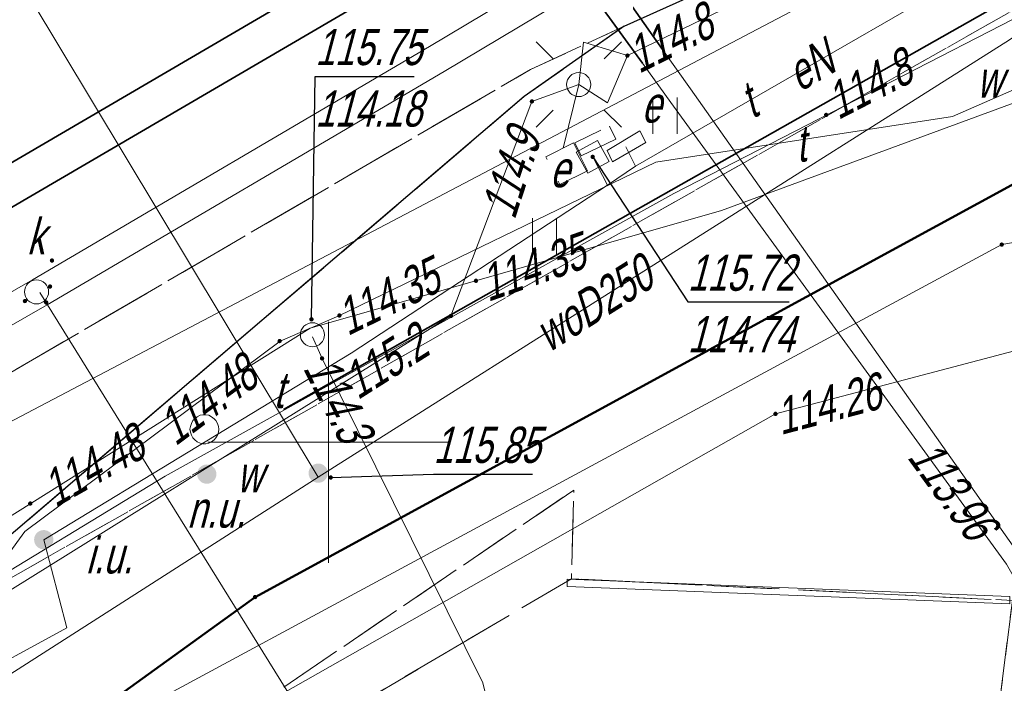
# Model space of a CAD drawing. Extents: x 7463256 to 7464485, y 5957341 to 5958260.
# Tile 240 of 256: x 7464244 to 7464264, y 5957945 to 5957959. Entities that reach past the tile are written whole.
import ezdxf
from ezdxf.enums import TextEntityAlignment as Align

# ---------------------------------------------------------------- set-up
doc = ezdxf.new("R2010")
doc.units = 0
doc.header["$MEASUREMENT"] = 0
for name, pattern in [('1.5_0.5', [2, 1.5, -0.5]), ('218-500', [1, 0.5, -0.5]), ('l219_500', [0]), ('mz1.0_0.5', [1.5, 1, -0.5]), ('mz2.0_0.5', [2.5, 2, -0.5])]:
    doc.linetypes.add(name, pattern=pattern)
doc.layers.get('0').update_dxf_attribs({"color": 2, "linetype": 'CONTINUOUS', "lineweight": 5})
for name, color, linetype in [('203-Punkt załamania granicy działki nie stabilizowany', 7, 'CONTINUOUS'), ('218-Granica użytku', 7, 'CONTINUOUS'), ('219-Linia granicy', 7, 'CONTINUOUS'), ('chodnik (powierzchnia)', 7, 'CONTINUOUS'), ('inne urządzenie techniczne - siec inna (punkt)', 7, 'CONTINUOUS'), ('inne urządzenie techniczne - siec inna (punkt)-Atr17', 7, 'CONTINUOUS'), ('jezdnia (powierzchnia)', 7, 'CONTINUOUS'), ('krawężnik (linia)', 7, 'CONTINUOUS'), ('latarnia na słupie lub maszcie (punkt)', 7, 'CONTINUOUS'), ('niezidentyfikowane urządzenie techniczne - siec wodociągowa (punkt)', 7, 'CONTINUOUS'), ('niezidentyfikowane urządzenie techniczne - siec wodociągowa (punkt)-Atr17', 7, 'CONTINUOUS'), ('ogrodzenie trwałe (linia)', 7, 'CONTINUOUS'), ('plac (powierzchnia)', 7, 'CONTINUOUS'), ('przewód ciepłowniczy (linia)', 7, 'CONTINUOUS'), ('przewód elektroenergetyczny (linia)', 7, 'CONTINUOUS'), ('przewód elektroenergetyczny (linia)-Atr1', 7, 'CONTINUOUS'), ('przewód gazowy (linia)', 7, 'CONTINUOUS'), ('przewód kanalizacyjny (linia)', 7, 'CONTINUOUS'), ('przewód telekomunikacyjny (linia)', 7, 'CONTINUOUS'), ('przewód telekomunikacyjny (linia)-Atr1', 7, 'CONTINUOUS'), ('przewód telekomunikacyjny - projektowany lub w budowie (linia) - ob. projektowany', 7, 'CONTINUOUS'), ('przewód wodociągowy (linia)', 7, 'CONTINUOUS'), ('przewód wodociągowy (linia)-Atr1', 7, 'CONTINUOUS'), ('punkt o określonej wysokości (sieć ciepłownicza)-Atr2', 7, 'CONTINUOUS'), ('punkt o określonej wysokości (sieć elektroenergetyczna)', 7, 'CONTINUOUS'), ('punkt o określonej wysokości (sieć elektroenergetyczna)-Atr2', 7, 'CONTINUOUS'), ('punkt o określonej wysokości (sieć elektroenergetyczna)-Atr3', 7, 'CONTINUOUS'), ('punkt o określonej wysokości (sieć gazowa)', 7, 'CONTINUOUS'), ('punkt o określonej wysokości (sieć gazowa)-Atr2', 7, 'CONTINUOUS'), ('punkt o określonej wysokości (sieć kanalizacyjna)', 7, 'CONTINUOUS'), ('punkt o określonej wysokości (sieć telekomunikacyjna)', 7, 'CONTINUOUS'), ('punkt o określonej wysokości (sieć telekomunikacyjna)-Atr2', 7, 'CONTINUOUS'), ('punkt o określonej wysokości (sieć telekomunikacyjna)-Atr3', 7, 'CONTINUOUS'), ('punkt o określonej wysokości (sieć wodociągowa)', 7, 'CONTINUOUS'), ('punkt o określonej wysokości (sieć wodociągowa)-Atr2', 7, 'CONTINUOUS'), ('rura ochronna - przewód ciepłowniczy (linia)', 7, 'CONTINUOUS'), ('rura ochronna - przewód kanalizacyjny (linia)', 7, 'CONTINUOUS'), ('studzienka - przewód kanalizacyjny (powierzchnia)', 7, 'CONTINUOUS'), ('studzienka kwadratowa - przewód elektroenergetyczny (punkt)', 7, 'CONTINUOUS'), ('studzienka kwadratowa - przewód elektroenergetyczny (punkt)-Atr17', 7, 'CONTINUOUS'), ('studzienka okrągła - przewód kanalizacyjny (punkt)', 7, 'CONTINUOUS'), ('studzienka okrągła - przewód kanalizacyjny (punkt)-Atr17', 7, 'CONTINUOUS'), ('szafa elektroenergetyczna (powierzchnia)', 7, 'CONTINUOUS'), ('szafa elektroenergetyczna (powierzchnia)-Atr17', 7, 'CONTINUOUS'), ('słup (punkt)', 7, 'CONTINUOUS'), ('trawnik (powierzchnia)', 7, 'CONTINUOUS'), ('trawnik (powierzchnia) - symbol', 7, 'CONTINUOUS'), ('urządzenie techniczne projektowane lub w budowie (sieć inna) - powierzchnia - ob. projektowany', 7, 'CONTINUOUS'), ('Wstawianie ramki sekcyjnej z opisem', 7, 'CONTINUOUS'), ('właz okrągły - siec telekomunikacyjna (punkt)', 7, 'CONTINUOUS'), ('właz okrągły - siec telekomunikacyjna (punkt)-Atr17', 7, 'CONTINUOUS'), ('zasuwa - siec wodociągowa (punkt)', 7, 'CONTINUOUS'), ('zasuwa - siec wodociągowa (punkt)-Atr17', 7, 'CONTINUOUS')]:
    doc.layers.add(name, color=color, linetype=linetype)
doc.styles.get("Standard").update_dxf_attribs({"font": 'txt', "width": 0.75})
doc.linetypes.add('902-500', pattern='A,3.75,0,[1,ksztalty.shx,S=0.5,R=0,X=0,Y=0],3.75', length=7.5)

# ---------------------------------------------------------------- blocks, each defined once
blk = doc.blocks.new('PW01')
at = {"linetype": 'Continuous', "lineweight": 13}
h = blk.add_hatch(color=0, dxfattribs=at)
edge = h.paths.add_edge_path()
edge.add_arc((0, 0), 0.045, 0, 360)
blk = doc.blocks.new('US15')
at = {"color": 0, "linetype": 'Continuous', "lineweight": 13}
blk.add_circle((0, 0), 0.25, dxfattribs=at)
blk = doc.blocks.new('US31')
at = {"linetype": 'Continuous', "lineweight": 0}
h = blk.add_hatch(color=0, dxfattribs=at)
edge = h.paths.add_edge_path()
edge.add_arc((0, 0), 0.2, 0, 360)
blk = doc.blocks.new('US30')
at = {"linetype": 'Continuous', "lineweight": 0}
h = blk.add_hatch(color=0, dxfattribs=at)
edge = h.paths.add_edge_path()
edge.add_arc((0, 0), 0.2, 0, 360)
blk = doc.blocks.new('US22')
at = {"color": 0, "linetype": 'Continuous', "lineweight": 13}
blk.add_circle((0, 0), 0.25, dxfattribs=at)
blk = doc.blocks.new('US25')
at = {"linetype": 'Continuous', "lineweight": 0}
h = blk.add_hatch(color=0, dxfattribs=at)
edge = h.paths.add_edge_path()
edge.add_arc((0, 0), 0.2, 0, 360)
blk = doc.blocks.new('SM04')
at = {"color": 0, "linetype": 'Continuous', "lineweight": 13}
blk.add_circle((0, 0), 0.25, dxfattribs=at)
blk = doc.blocks.new('SM011')
at = {"color": 0, "linetype": 'Continuous', "lineweight": 13}
for p, q in [((-0.53, 0.531), (-0.883, 0.884)), ((0.531, 0.531), (0.884, 0.884)), ((-0.53, -0.53), (-0.883, -0.883)), ((0.531, -0.53), (0.884, -0.883))]:
    blk.add_line(p, q, dxfattribs=at)
blk = doc.blocks.new('US15A')
at = {"color": 0, "linetype": 'Continuous', "lineweight": 0}
blk.add_lwpolyline([(-0.25, -0.25), (0.25, -0.25), (0.25, 0.25), (-0.25, 0.25)], close=True, dxfattribs=at)
blk = doc.blocks.new('TU04')
at = {"color": 0, "linetype": 'Continuous', "lineweight": 13}
for p, q in [((0, 0), (0, 0.75)), ((0.5, 0), (0.5, 0.75))]:
    blk.add_line(p, q, dxfattribs=at)
blk = doc.blocks.new('203')
at = {"linetype": 'Continuous', "lineweight": 0}
h = blk.add_hatch(color=0, dxfattribs=at)
edge = h.paths.add_edge_path()
edge.add_arc((0, 0), 0.045, 0, 360)

msp = doc.modelspace()

# ---------------------------------------------------------------- linework, layer by layer
at = {"layer": '218-Granica użytku', "color": 3, "linetype": '218-500', "lineweight": 18, "flags": 128}
for points in [[(7464248.48, 5957946.79), (7464265.24, 5957955.92)], [(7464215.33, 5957922.85), (7464248.48, 5957946.79)]]:
    msp.add_lwpolyline(points, dxfattribs=at)
at = {"layer": '219-Linia granicy', "color": 3, "linetype": 'l219_500', "lineweight": 50, "flags": 128}
for points in [[(7464265.24, 5957955.92), (7464248.48, 5957946.79)], [(7464248.48, 5957946.79), (7464215.33, 5957922.85)]]:
    msp.add_lwpolyline(points, dxfattribs=at)
at = {"layer": 'chodnik (powierzchnia)', "color": 7, "linetype": 'mz1.0_0.5', "lineweight": 18, "flags": 128}
for points in [[(7464294.106, 5957928.378), (7464293.31, 5957932.18), (7464291.64, 5957942.35), (7464290.62, 5957949.86), (7464290.26, 5957952.77), (7464289.76, 5957954.42), (7464288.79, 5957956.15), (7464286.64, 5957958.86), (7464285.42, 5957960.15), (7464284.08, 5957960.82), (7464282.44, 5957961.24), (7464281.14, 5957961.2), (7464280.15, 5957961.2), (7464279.07, 5957961.11), (7464277.63, 5957960.7), (7464264.52, 5957954.61), (7464264.18, 5957946.72), (7464255.04, 5957947.17), (7464255.09, 5957949.01), (7464247.41, 5957943.79), (7464214.75, 5957924.65), (7464208.21, 5957920.72), (7464179.52, 5957903.95), (7464178.3, 5957906.23), (7464177.92, 5957907.77), (7464183.95, 5957911.31), (7464186.42, 5957913.9), (7464226.37, 5957937.55), (7464226.22, 5957937.81), (7464241.73, 5957946.9), (7464242.03, 5957946.4), (7464275.86, 5957965.57), (7464275.55, 5957966.1), (7464279.68, 5957966.6), (7464282.67, 5957966.24), (7464286.48, 5957964.87), (7464288.7, 5957963.43), (7464291.04, 5957961.16), (7464292.71, 5957958.8), (7464293.61, 5957956.95), (7464294.07, 5957955.56), (7464295.17, 5957946.64), (7464295.41, 5957944.67), (7464296.35, 5957938.67), (7464297.39, 5957932.65), (7464297.119, 5957930.05)], [(7464259.482, 5957909.158), (7464264.18, 5957946.72), (7464268.26, 5957939.96)]]:
    msp.add_lwpolyline(points, dxfattribs=at)
at = {"layer": 'jezdnia (powierzchnia)', "color": 7, "linetype": '1.5_0.5', "lineweight": 18, "flags": 128}
for points in [[(7464435.78, 5957969.39), (7464432.43, 5957972.86), (7464429.42, 5957974.41), (7464426.04, 5957975.11), (7464423.57, 5957975.29), (7464415.47, 5957975.65), (7464371.24, 5957977.61), (7464365.3, 5957977.72), (7464358.84, 5957977.54), (7464346.65, 5957976.28), (7464334.12, 5957974.86), (7464314.08, 5957972.37), (7464311.27, 5957971.79), (7464308.65, 5957970.79), (7464306.54, 5957969.49), (7464304.63, 5957967.74), (7464302.38, 5957964.84), (7464301.74, 5957963.57), (7464301.19, 5957962.16), (7464300.69, 5957960.13), (7464300.42, 5957957.35), (7464300.44, 5957956.63), (7464301.34, 5957947.07), (7464297.39, 5957932.65), (7464296.35, 5957938.67), (7464295.41, 5957944.67), (7464295.17, 5957946.64), (7464294.07, 5957955.56), (7464293.61, 5957956.95), (7464292.71, 5957958.8), (7464291.04, 5957961.16), (7464288.7, 5957963.43), (7464286.48, 5957964.87), (7464282.67, 5957966.24), (7464279.68, 5957966.6), (7464275.55, 5957966.1), (7464272.53, 5957965.24), (7464268.15, 5957963.7), (7464261.6, 5957961.09), (7464256.13, 5957958.63), (7464254.19, 5957957.73), (7464203.13, 5957927.95), (7464201.44, 5957926.95), (7464180.61, 5957914.62), (7464165.37, 5957905.54), (7464161.93, 5957903.53), (7464100.25, 5957867.28), (7464064.71, 5957846.22), (7464055.2, 5957840.55), (7464053.84, 5957839.49), (7464052.69, 5957837.84), (7464051.91, 5957836.3), (7464051.31, 5957834.34), (7464051.05, 5957832.31), (7464051.31, 5957830.32), (7464051.63, 5957829.49), (7464053.32, 5957826.48), (7464047.06, 5957824.65), (7464046.37, 5957825.86), (7464044.81, 5957827.52), (7464043.6, 5957828.27), (7464042.09, 5957829.03), (7464040.11, 5957829.49), (7464038.12, 5957829.49), (7464036.05, 5957829.05), (7464034.47, 5957828.33), (7463990.77, 5957802.57), (7463984.67, 5957799.1), (7463963.97, 5957788.11), (7463953.9, 5957782.45), (7463916.77, 5957760.61), (7463915.43, 5957759.41), (7463915.19, 5957759.06), (7463914.98, 5957758.7), (7463914.81, 5957758.32), (7463914.66, 5957757.92), (7463914.55, 5957757.51), (7463914.48, 5957757.1), (7463914.44, 5957756.68), (7463914.43, 5957756.26), (7463914.83, 5957754.63), (7463915.69, 5957753.07), (7463915.97, 5957752.41), (7463916.13, 5957752.13), (7463917.59, 5957749.55), (7463915.13, 5957748.12), (7463913.12, 5957750.74), (7463911.87, 5957752.81), (7463910.63, 5957754.01), (7463910.25, 5957754.23), (7463909.85, 5957754.42), (7463909.44, 5957754.57), (7463909.02, 5957754.68), (7463908.58, 5957754.76), (7463908.15, 5957754.79), (7463907.71, 5957754.78), (7463907.27, 5957754.73), (7463905.57, 5957754.08), (7463866.26, 5957731.41), (7463858.61, 5957727.02), (7463857.72, 5957725.98), (7463855.16, 5957717.14), (7463854.76, 5957719.2), (7463853.89, 5957720.78), (7463852.79, 5957721.69), (7463851.14, 5957722.42), (7463850.42, 5957722.32), (7463846.1, 5957719.79), (7463840.56, 5957716.65), (7463836.11, 5957713.89), (7463831.61, 5957710.47), (7463828.31, 5957707.66), (7463822.22, 5957701.89), (7463817.3, 5957696.82), (7463812.7, 5957691.61), (7463812.45, 5957691.34), (7463806.98, 5957684.37), (7463803.64, 5957679.75), (7463801.45, 5957676.28), (7463793.55, 5957663.48), (7463792.86, 5957661.7), (7463792.97, 5957659.75), (7463793.77, 5957657.97), (7463795.13, 5957656.54), (7463794.29, 5957652.43), (7463792.69, 5957652.63), (7463790.95, 5957652.54), (7463789.5, 5957652.32), (7463787.98, 5957651.93), (7463786.22, 5957650.98), (7463785.18, 5957649.81), (7463783.63, 5957647.28), (7463741.4, 5957578.12), (7463740.09, 5957575.93), (7463739.68, 5957574.67), (7463739.8, 5957572.76), (7463740.25, 5957571.39), (7463740.85, 5957570.49), (7463741.87, 5957569.43), (7463743.26, 5957568.37), (7463741.42, 5957565.08), (7463740.12, 5957565.67), (7463738.77, 5957566.02), (7463737.29, 5957566.06), (7463735.98, 5957565.85), (7463734.34, 5957565.14), (7463733.02, 5957564.22), (7463732.29, 5957563.18), (7463701.08, 5957512.16), (7463700.31, 5957510.77), (7463700.32, 5957510.77), (7463696.94, 5957505.36), (7463687.39, 5957489.52), (7463687.14, 5957489.11), (7463686.89, 5957488.7), (7463686.65, 5957488.29), (7463686.42, 5957487.87), (7463686.19, 5957487.45), (7463685.97, 5957487.02), (7463685.76, 5957486.59), (7463685.55, 5957486.16), (7463685.35, 5957485.73), (7463685.15, 5957485.29), (7463684.96, 5957484.85), (7463684.77, 5957484.4), (7463684.58, 5957483.96), (7463684.39, 5957483.51), (7463684.21, 5957483.06), (7463684.03, 5957482.61), (7463683.85, 5957482.17), (7463683.67, 5957481.72), (7463683.5, 5957481.27), (7463683.32, 5957480.81), (7463683.15, 5957480.36), (7463682.98, 5957479.91), (7463682.81, 5957479.45), (7463682.65, 5957479), (7463682.49, 5957478.54), (7463682.32, 5957478.08), (7463682.17, 5957477.62), (7463682.01, 5957477.15), (7463681.86, 5957476.69), (7463681.71, 5957476.22), (7463681.56, 5957475.76), (7463681.41, 5957475.29), (7463681.27, 5957474.82), (7463681.13, 5957474.35), (7463681, 5957473.88), (7463680.87, 5957473.41), (7463680.74, 5957472.94), (7463680.61, 5957472.47), (7463680.48, 5957471.99), (7463680.36, 5957471.52), (7463680.25, 5957471.05), (7463680.13, 5957470.57), (7463680.02, 5957470.09), (7463679.91, 5957469.61), (7463679.81, 5957469.12), (7463679.71, 5957468.64), (7463679.61, 5957468.16), (7463679.52, 5957467.67), (7463679.42, 5957467.19), (7463679.33, 5957466.7), (7463679.25, 5957466.22), (7463679.16, 5957465.73), (7463679.08, 5957465.25), (7463679, 5957464.76), (7463678.93, 5957464.27), (7463678.85, 5957463.78), (7463678.78, 5957463.28), (7463678.72, 5957462.79), (7463678.65, 5957462.3), (7463678.59, 5957461.81), (7463678.53, 5957461.31), (7463678.47, 5957460.82), (7463678.42, 5957460.33), (7463678.36, 5957459.83), (7463678.31, 5957459.34), (7463678.26, 5957458.84), (7463678.22, 5957458.35), (7463678.17, 5957457.85), (7463678.13, 5957457.36), (7463678.09, 5957456.86), (7463678.05, 5957456.37), (7463678.02, 5957455.87), (7463677.99, 5957455.41), (7463677.96, 5957454.94), (7463677.93, 5957454.48), (7463677.91, 5957454.01), (7463677.89, 5957453.55), (7463677.87, 5957453.08), (7463677.86, 5957452.62), (7463677.85, 5957452.15), (7463677.84, 5957451.69), (7463677.84, 5957451.22), (7463677.84, 5957450.76), (7463677.85, 5957450.29), (7463677.86, 5957449.83), (7463677.87, 5957449.36), (7463670.59, 5957467.12), (7463670.68, 5957467.58), (7463670.78, 5957468.04), (7463670.89, 5957468.5), (7463670.99, 5957468.96), (7463671.11, 5957469.42), (7463671.22, 5957469.87), (7463671.34, 5957470.33), (7463671.46, 5957470.78), (7463671.59, 5957471.24), (7463671.72, 5957471.69), (7463671.86, 5957472.14), (7463672, 5957472.59), (7463672.14, 5957473.04), (7463673.46, 5957477.28), (7463673.58, 5957477.76), (7463673.68, 5957478.24), (7463673.77, 5957478.73), (7463673.84, 5957479.22), (7463673.89, 5957479.71), (7463673.93, 5957480.2), (7463673.95, 5957480.7), (7463673.95, 5957481.19), (7463673.93, 5957481.63), (7463673.91, 5957482.08), (7463673.86, 5957482.52), (7463673.81, 5957482.96), (7463673.74, 5957483.4), (7463673.66, 5957483.84), (7463673.57, 5957484.28), (7463673.47, 5957484.71), (7463673.35, 5957485.14), (7463673.2, 5957485.61), (7463673.02, 5957486.08), (7463672.82, 5957486.54), (7463672.6, 5957486.99), (7463672.36, 5957487.42), (7463672.1, 5957487.85), (7463671.82, 5957488.26), (7463671.52, 5957488.66), (7463671.25, 5957489.02), (7463670.95, 5957489.36), (7463670.64, 5957489.68), (7463670.3, 5957489.97), (7463669.95, 5957490.25), (7463669.57, 5957490.5), (7463669.19, 5957490.73), (7463668.78, 5957490.93), (7463668.37, 5957491.1), (7463667.96, 5957491.31), (7463667.54, 5957491.51), (7463667.12, 5957491.7), (7463666.7, 5957491.89), (7463666.27, 5957492.06), (7463665.84, 5957492.23), (7463665.41, 5957492.38), (7463664.97, 5957492.53), (7463642.84, 5957508.24), (7463669.89, 5957497.69), (7463670.31, 5957497.52), (7463670.74, 5957497.36), (7463671.18, 5957497.22), (7463671.62, 5957497.11), (7463672.07, 5957497.01), (7463672.52, 5957496.93), (7463672.97, 5957496.87), (7463673.43, 5957496.83), (7463673.89, 5957496.8), (7463674.34, 5957496.8), (7463674.8, 5957496.82), (7463675.3, 5957496.85), (7463675.79, 5957496.9), (7463676.29, 5957496.96), (7463676.78, 5957497.02), (7463677.27, 5957497.1), (7463677.76, 5957497.19), (7463678.25, 5957497.29), (7463678.74, 5957497.4), (7463679.22, 5957497.52), (7463679.7, 5957497.65), (7463680.18, 5957497.79), (7463680.66, 5957497.94), (7463681.12, 5957498.11), (7463681.59, 5957498.29), (7463682.05, 5957498.49), (7463682.49, 5957498.71), (7463682.94, 5957498.94), (7463683.37, 5957499.19), (7463683.81, 5957499.43), (7463684.24, 5957499.68), (7463684.65, 5957499.96), (7463685.06, 5957500.25), (7463685.45, 5957500.55), (7463685.83, 5957500.88), (7463686.2, 5957501.21), (7463686.55, 5957501.56), (7463686.89, 5957501.93), (7463688.47, 5957503.86), (7463689.58, 5957505.52), (7463695.05, 5957514.51), (7463697.35, 5957517.63), (7463699.52, 5957521.26), (7463701.68, 5957524.9), (7463703.98, 5957528.54), (7463706.45, 5957532.61), (7463709.76, 5957538.71), (7463712.45, 5957543.07), (7463719.87, 5957554.72), (7463722.1, 5957558.36), (7463724.25, 5957562.41), (7463732.9, 5957576.65), (7463767.27, 5957632.9), (7463796.54, 5957680.74), (7463799.31, 5957684.89), (7463802.28, 5957688.92), (7463805.13, 5957692.62), (7463808.07, 5957696.14), (7463812, 5957700.58), (7463813.05, 5957701.59), (7463815.17, 5957703.91), (7463818.63, 5957707.32), (7463821.81, 5957710.38), (7463824, 5957712.35), (7463825.06, 5957713.31), (7463827.47, 5957715.22), (7463831.55, 5957718.14), (7463834.51, 5957720.09), (7463871.58, 5957742.02), (7463872.84, 5957742.74), (7463873.73, 5957743.25), (7463884.95, 5957749.82), (7463947.94, 5957787.04), (7463958.13, 5957793.13), (7463978.66, 5957805.82), (7463992.86, 5957814.5), (7464021.02, 5957831.03), (7464036.35, 5957840.19), (7464045.52, 5957845.62), (7464072.76, 5957861.89), (7464098.08, 5957876.78), (7464143.2, 5957903.29), (7464143.83, 5957904.35), (7464144.42, 5957906.04), (7464144.87, 5957907.87), (7464144.93, 5957908.37), (7464145, 5957909.96), (7464144.74, 5957911.42), (7464152.37, 5957912.8), (7464152.74, 5957912.55), (7464154.03, 5957911.87), (7464155.59, 5957911.35), (7464156.76, 5957911.33), (7464160.57, 5957913.58), (7464192.28, 5957932.28), (7464213.7, 5957945.07), (7464214.43, 5957945.48), (7464238.65, 5957959.71), (7464249.15, 5957965.6), (7464251.26, 5957966.66), (7464253.69, 5957967.84), (7464257.35, 5957969.46), (7464261.98, 5957971.33), (7464263.31, 5957972), (7464273.13, 5957975.13), (7464277.92, 5957976.24), (7464280.42, 5957977.04), (7464282.71, 5957978.14), (7464285.69, 5957980.47), (7464287.52, 5957982.76), (7464288.9, 5957985.47), (7464289.81, 5957990.22), (7464289.57, 5957993.19), (7464288.87, 5958000.11), (7464295.35, 5958000.29), (7464295.83, 5957995.88), (7464296.53, 5957992.32), (7464297.86, 5957989.04), (7464299.36, 5957986.74), (7464301.71, 5957984.36), (7464305.3, 5957982.36), (7464307.82, 5957981.66), (7464311.17, 5957981.45), (7464364.74, 5957987.95), (7464391.32, 5957991.11), (7464398.1, 5957991.95), (7464414.27, 5957994.02), (7464414.84, 5957994.09), (7464425.44, 5957995.47), (7464427.97, 5957995.83), (7464434.5, 5957997.95), (7464434.9, 5957998.22), (7464435.3, 5957998.5), (7464435.68, 5957998.8), (7464436.05, 5957999.11), (7464436.4, 5957999.44), (7464436.74, 5957999.78), (7464437.07, 5958000.13), (7464437.39, 5958000.5), (7464437.69, 5958000.88), (7464437.97, 5958001.27), (7464438.24, 5958001.67), (7464438.49, 5958002.08), (7464438.73, 5958002.5), (7464438.95, 5958002.94), (7464439.15, 5958003.37), (7464439.33, 5958003.82), (7464439.5, 5958004.28), (7464439.65, 5958004.74), (7464439.78, 5958005.2), (7464439.89, 5958005.67), (7464439.98, 5958006.15), (7464440.05, 5958006.62), (7464440.11, 5958007.1), (7464440.14, 5958007.59), (7464440.16, 5958008.07), (7464437.87, 5957962.55), (7464436.62, 5957968.02)], [(7464256.13, 5957958.63), (7464254.06, 5957957.17), (7464243.23, 5957947.92), (7464241.73, 5957946.9), (7464226.22, 5957937.81), (7464224.84, 5957937.14), (7464203.68, 5957928.04), (7464201.44, 5957926.95), (7464203.13, 5957927.95), (7464254.19, 5957957.73)]]:
    msp.add_lwpolyline(points, close=True, dxfattribs=at)
at = {"layer": 'krawężnik (linia)', "color": 7, "linetype": 'Continuous', "lineweight": 25, "flags": 128}
for points in [[(7464256.13, 5957958.63), (7464261.6, 5957961.09), (7464268.15, 5957963.7), (7464272.53, 5957965.24), (7464275.55, 5957966.1), (7464279.68, 5957966.6), (7464282.67, 5957966.24), (7464286.48, 5957964.87), (7464288.7, 5957963.43), (7464291.04, 5957961.16), (7464292.71, 5957958.8), (7464293.61, 5957956.95), (7464294.07, 5957955.56), (7464295.17, 5957946.64), (7464295.41, 5957944.67), (7464296.35, 5957938.67), (7464297.39, 5957932.65)], [(7464256.13, 5957958.63), (7464254.06, 5957957.17), (7464243.23, 5957947.92), (7464241.73, 5957946.9), (7464226.22, 5957937.81), (7464224.84, 5957937.14), (7464203.68, 5957928.04), (7464201.44, 5957926.95)]]:
    msp.add_lwpolyline(points, dxfattribs=at)
at = {"layer": 'ogrodzenie trwałe (linia)', "color": 7, "linetype": '902-500', "lineweight": 35, "flags": 128}
msp.add_lwpolyline([(7464275.17, 5957965.46), (7464249.07, 5957950.68)], dxfattribs=at)
at = {"layer": 'plac (powierzchnia)', "color": 7, "linetype": '1.5_0.5', "lineweight": 18, "flags": 128}
msp.add_lwpolyline([(7464186.8, 5957892.56), (7464180.19, 5957902.77), (7464183.75, 5957904.86), (7464207.63, 5957919.01), (7464228.65, 5957931.46), (7464242.05, 5957939.42), (7464249.88, 5957944.13), (7464255.04, 5957947.17), (7464264.18, 5957946.72), (7464259.482, 5957909.158)], dxfattribs=at)
at = {"layer": 'przewód ciepłowniczy (linia)', "color": 212, "linetype": 'Continuous', "lineweight": 18, "flags": 128}
for points in [[(7464254.5, 5957972.3), (7464255.15, 5957971.17), (7464255.56, 5957970.17), (7464254.44, 5957969.7), (7464251.05, 5957967.95), (7464250.35, 5957967.5), (7464250.59, 5957967.14), (7464256.93, 5957958.15), (7464257.51, 5957957.33), (7464264.66, 5957947.19), (7464270.6, 5957936.77), (7464276.53, 5957926.36), (7464279.8, 5957920.436)], [(7464279.463, 5957920.25), (7464275.94, 5957926.69), (7464270.02, 5957937.05), (7464264.06, 5957947.47), (7464257.1, 5957957.05), (7464256.51, 5957957.86), (7464250.05, 5957966.75), (7464249.55, 5957967.5), (7464250.43, 5957968.26), (7464254.03, 5957970.07), (7464254.94, 5957970.59), (7464254.91, 5957970.92), (7464254.18, 5957972.15)]]:
    msp.add_lwpolyline(points, dxfattribs=at)
at = {"layer": 'przewód elektroenergetyczny (linia)', "color": 1, "linetype": 'Continuous', "lineweight": 18, "flags": 128}
for points in [[(7464189.6, 5957914.91), (7464207.87, 5957925.18), (7464212.54, 5957928.93), (7464229.74, 5957939.11), (7464232.32, 5957940.66), (7464233.86, 5957941.54), (7464246.62, 5957949.3), (7464257.16, 5957955.16), (7464268.97, 5957961.24), (7464272.52, 5957962.1), (7464273.14, 5957963.12), (7464269.34, 5957974.93), (7464268.33, 5957978.14), (7464265.66, 5957986.6), (7464268.6, 5957988.07), (7464279.25, 5957993.38), (7464278.5, 5958006.65), (7464281.93, 5958010.7), (7464280.64, 5958029.86), (7464280.01, 5958046.34), (7464279.85, 5958056.1), (7464280.18, 5958072.69)], [(7464256.17, 5957956.13), (7464256.37, 5957955.73), (7464262.85, 5957959.47), (7464271.54, 5957963.62), (7464282.72, 5957964.99), (7464285.62, 5957964.03), (7464290.37, 5957959.9), (7464291.27, 5957958.35), (7464292.02, 5957956.37), (7464301.1, 5957956.71), (7464303.78, 5957957.02), (7464306.05, 5957959.48), (7464315, 5957962.98), (7464314.28, 5957964.58)], [(7464266.06, 5957962.34), (7464242.53, 5957949.97), (7464233.54, 5957945.06), (7464230.99, 5957943.53), (7464229.41, 5957942.59), (7464210.08, 5957931.42), (7464198.17, 5957924.42)], [(7464266.05, 5957961.48), (7464265.37, 5957961.61), (7464264.94, 5957961.94), (7464260.27, 5957959.99), (7464256.2, 5957958.02), (7464255.79, 5957957.04), (7464255.19, 5957957.42), (7464254.22, 5957957.07), (7464252.54, 5957952.62), (7464241.08, 5957945.49), (7464237.94, 5957943.59), (7464236.46, 5957943.36), (7464232.28, 5957940.35), (7464223.35, 5957935.13), (7464212.01, 5957929.7), (7464205.03, 5957925.95), (7464202.84, 5957925.45), (7464201.65, 5957926.12), (7464198.17, 5957924.42), (7464196.21, 5957923.29), (7464175.39, 5957910.73), (7464156.87, 5957899.7), (7464130.34, 5957884.29)], [(7464255.19, 5957957.42), (7464255.29, 5957958.3), (7464256.2, 5957958.02)], [(7464255.48, 5957955.92), (7464255.79, 5957955.33), (7464256.37, 5957955.73), (7464256.17, 5957956.13)], [(7464233.69, 5957940.21), (7464244.58, 5957946.15), (7464244.1, 5957947.98), (7464250.47, 5957951.85), (7464255.79, 5957955.33), (7464255.48, 5957955.92)]]:
    msp.add_lwpolyline(points, dxfattribs=at)
at = {"layer": 'przewód gazowy (linia)', "color": 40, "linetype": 'Continuous', "lineweight": 18, "flags": 128}
for points in [[(7464192.31, 5957914.71), (7464213.72, 5957926.68), (7464228.84, 5957934.99), (7464232.32, 5957936.99), (7464233.54, 5957937.69), (7464263.96, 5957954.1), (7464292.82, 5957959.1), (7464307.28, 5957962.62), (7464303.44, 5957979.98), (7464298.26, 5958002.65), (7464297.26, 5958010.7), (7464296.85, 5958017.86), (7464295.91, 5958029.56), (7464295.28, 5958045.77), (7464294.96, 5958053.34), (7464294.85, 5958064.85)], [(7464198.79, 5957915.88), (7464206.81, 5957920.64), (7464221.93, 5957929.41), (7464232.32, 5957935.3), (7464233.47, 5957935.95), (7464259.27, 5957950.59), (7464269.31, 5957953.24)]]:
    msp.add_lwpolyline(points, dxfattribs=at)
at = {"layer": 'przewód kanalizacyjny (linia)', "color": 34, "linetype": 'Continuous', "lineweight": 18, "flags": 128}
for points in [[(7464150.07, 5957901.7), (7464185.37, 5957923.49), (7464185.5, 5957923.57), (7464213.36, 5957938.87), (7464232.12, 5957949.79), (7464232.9, 5957950.23), (7464241.48, 5957954.66), (7464273.2, 5957973.22), (7464288.69, 5957976.51), (7464310.31, 5957979.71), (7464351.8, 5957982.4)], [(7464351.82, 5957981.6), (7464310.39, 5957978.91), (7464288.83, 5957975.73), (7464273.5, 5957972.46), (7464241.86, 5957953.96), (7464233.28, 5957949.53), (7464232.52, 5957949.09), (7464213.76, 5957938.17), (7464213.26, 5957937.89), (7464185.92, 5957922.89), (7464185.81, 5957922.81), (7464150.49, 5957901.02)], [(7464193.7, 5957925.21), (7464209.57, 5957934.15), (7464230.05, 5957945.46), (7464232.17, 5957946.66), (7464233.57, 5957947.46), (7464243.87, 5957953.37), (7464252.1, 5957958.21), (7464272.2, 5957970.21), (7464277.61, 5957971.21), (7464305.57, 5957976.12), (7464317.97, 5957976.74), (7464317.98, 5957976.44), (7464318, 5957976.14), (7464305.63, 5957975.52), (7464277.71, 5957970.62), (7464272.42, 5957969.64), (7464252.4, 5957957.69), (7464244.17, 5957952.85), (7464233.87, 5957946.94), (7464232.47, 5957946.14), (7464230.35, 5957944.94), (7464209.87, 5957933.63), (7464194, 5957924.69)], [(7464269.944, 5957914.966), (7464259.88, 5957927.54), (7464244.02, 5957953.11)]]:
    msp.add_lwpolyline(points, dxfattribs=at)
at = {"layer": 'przewód telekomunikacyjny (linia)', "color": 30, "linetype": 'Continuous', "lineweight": 18, "flags": 128}
for points in [[(7464178.87, 5957910.73), (7464199.4, 5957922.6), (7464215.62, 5957931.99), (7464230.4, 5957940.49), (7464232.32, 5957941.6), (7464234.01, 5957942.57), (7464249.62, 5957952.37), (7464258.15, 5957954.81), (7464273.4, 5957960.43), (7464282.01, 5957963.56), (7464283.17, 5957974.44), (7464285.69, 5957993.89), (7464285.09, 5958001.57), (7464283.85, 5958014.89), (7464282.72, 5958034.96), (7464281.93, 5958046.64), (7464281.45, 5958054.64), (7464281.96, 5958068.36)], [(7464314.28, 5957964.58), (7464315, 5957962.98), (7464306.05, 5957959.48), (7464303.78, 5957957.02), (7464301.1, 5957956.71), (7464292.02, 5957956.37), (7464291.27, 5957958.35), (7464290.37, 5957959.9), (7464285.62, 5957964.03), (7464282.72, 5957964.99), (7464271.54, 5957963.62), (7464262.85, 5957959.47), (7464256.37, 5957955.73), (7464256.17, 5957956.13)], [(7464182.55, 5957907.57), (7464198.46, 5957916.34), (7464209.98, 5957922.75), (7464215.21, 5957929.56), (7464216.19, 5957930.15), (7464233.69, 5957940.21), (7464235.85, 5957941.56), (7464236.16, 5957942.1), (7464241.78, 5957945.5), (7464243.71, 5957948.15), (7464249, 5957952.1), (7464249.62, 5957952.37), (7464249.63, 5957952.37), (7464250.23, 5957952.63), (7464256.79, 5957955.81), (7464262.94, 5957956.76), (7464271.72, 5957960.61), (7464282.01, 5957963.56)], [(7464256.17, 5957956.13), (7464256.37, 5957955.73), (7464255.79, 5957955.33), (7464255.48, 5957955.92)], [(7464255.48, 5957955.92), (7464255.79, 5957955.33), (7464250.47, 5957951.85), (7464244.1, 5957947.98), (7464244.58, 5957946.15), (7464233.69, 5957940.21)], [(7464261.576, 5957910.321), (7464253.2, 5957945.01), (7464249.87, 5957951.74), (7464249.67, 5957952.19)]]:
    msp.add_lwpolyline(points, dxfattribs=at)
at = {"layer": 'przewód telekomunikacyjny - projektowany lub w budowie (linia) - ob. projektowany', "color": 30, "linetype": 'mz2.0_0.5', "lineweight": 18, "flags": 128}
msp.add_lwpolyline([(7464254.87, 5957956.1), (7464255.19, 5957957.42)], dxfattribs=at)
at = {"layer": 'przewód wodociągowy (linia)', "color": 5, "linetype": 'Continuous', "lineweight": 18, "flags": 128}
for points in [[(7464298.12, 5957983.2), (7464300.61, 5957970.9), (7464300.28, 5957967.23), (7464299.01, 5957966.34), (7464283.7, 5957965.92), (7464274.37, 5957965.48), (7464264.12, 5957958.35), (7464249.79, 5957949.28), (7464233.47, 5957938.83), (7464232.32, 5957938.07), (7464230.24, 5957936.71), (7464216.39, 5957928.84), (7464189.47, 5957913.84), (7464179.3, 5957908.16), (7464160.78, 5957897.05), (7464138.46, 5957883.82), (7464127.58, 5957877.37), (7464115.46, 5957870.01), (7464096.12, 5957858.53), (7464070.54, 5957843.96)], [(7464231.13, 5957980.32), (7464249.79, 5957949.28)]]:
    msp.add_lwpolyline(points, dxfattribs=at)
at = {"layer": 'punkt o określonej wysokości (sieć elektroenergetyczna)-Atr2', "color": 7, "flags": 128}
msp.add_lwpolyline([(7464255.48, 5957955.92), (7464257.45, 5957952.91), (7464259.55, 5957952.91)], dxfattribs=at)
at = {"layer": 'punkt o określonej wysokości (sieć telekomunikacyjna)-Atr2', "color": 7, "flags": 128}
msp.add_lwpolyline([(7464249.65, 5957952.55), (7464249.73, 5957957.59), (7464251.779, 5957957.59)], dxfattribs=at)
at = {"layer": 'punkt o określonej wysokości (sieć wodociągowa)-Atr2', "color": 7, "flags": 128}
msp.add_lwpolyline([(7464250.05, 5957949.27), (7464252.18, 5957949.34), (7464254.229, 5957949.34)], dxfattribs=at)
at = {"layer": 'rura ochronna - przewód ciepłowniczy (linia)', "color": 212, "linetype": 'Continuous', "lineweight": 35, "flags": 128}
for points in [[(7464256.93, 5957958.15), (7464250.59, 5957967.14)], [(7464250.05, 5957966.75), (7464256.51, 5957957.86)]]:
    msp.add_lwpolyline(points, dxfattribs=at)
at = {"layer": 'rura ochronna - przewód kanalizacyjny (linia)', "color": 34, "linetype": 'Continuous', "lineweight": 35, "flags": 128}
for points in [[(7464150.07, 5957901.7), (7464185.37, 5957923.49), (7464185.5, 5957923.57), (7464213.36, 5957938.87), (7464232.12, 5957949.79), (7464232.9, 5957950.23), (7464241.48, 5957954.66), (7464273.2, 5957973.22), (7464288.69, 5957976.51), (7464310.31, 5957979.71), (7464351.8, 5957982.4)], [(7464351.82, 5957981.6), (7464310.39, 5957978.91), (7464288.83, 5957975.73), (7464273.5, 5957972.46), (7464241.86, 5957953.96), (7464233.28, 5957949.53), (7464232.52, 5957949.09), (7464213.76, 5957938.17), (7464213.26, 5957937.89), (7464185.92, 5957922.89), (7464185.81, 5957922.81), (7464150.49, 5957901.02)]]:
    msp.add_lwpolyline(points, dxfattribs=at)
at = {"layer": 'studzienka - przewód kanalizacyjny (powierzchnia)', "color": 34, "linetype": 'Continuous', "lineweight": 18, "flags": 128}
msp.add_lwpolyline([(7464264.13, 5957946.8), (7464264.13, 5957946.65), (7464254.95, 5957947.01), (7464254.95, 5957947.16)], close=True, dxfattribs=at)
at = {"layer": 'szafa elektroenergetyczna (powierzchnia)', "color": 7, "linetype": 'Continuous', "lineweight": 18, "flags": 128}
msp.add_lwpolyline([(7464255.78, 5957956.05), (7464256.46, 5957956.46), (7464256.58, 5957956.22), (7464255.89, 5957955.82)], close=True, dxfattribs=at)
at = {"layer": 'trawnik (powierzchnia)', "color": 7, "linetype": 'mz1.0_0.5', "lineweight": 18, "flags": 128}
for points in [[(7464275.86, 5957965.57), (7464242.03, 5957946.4), (7464241.73, 5957946.9), (7464243.23, 5957947.92), (7464254.06, 5957957.17), (7464256.13, 5957958.63), (7464261.6, 5957961.09), (7464268.15, 5957963.7), (7464272.53, 5957965.24), (7464275.55, 5957966.1)], [(7464255.04, 5957947.17), (7464249.88, 5957944.13), (7464247.41, 5957943.79), (7464255.09, 5957949.01)]]:
    msp.add_lwpolyline(points, close=True, dxfattribs=at)
at = {"layer": 'urządzenie techniczne projektowane lub w budowie (sieć inna) - powierzchnia - ob. projektowany', "color": 7, "linetype": 'mz2.0_0.5', "lineweight": 18, "flags": 128}
for points in [[(7464255.83, 5957956.56), (7464255.96, 5957956.29), (7464255.24, 5957955.94), (7464255.11, 5957956.21)], [(7464254.51, 5957955.92), (7464255.08, 5957956.21), (7464255.37, 5957955.63), (7464254.8, 5957955.35)], [(7464247.73, 5957950.27), (7464247.72, 5957950.21), (7464247.7, 5957950.15), (7464247.67, 5957950.09), (7464247.63, 5957950.05), (7464247.58, 5957950.01), (7464247.52, 5957949.98), (7464247.46, 5957949.97), (7464247.4, 5957949.97), (7464247.34, 5957949.98), (7464247.28, 5957950.01), (7464247.23, 5957950.05), (7464247.19, 5957950.09), (7464247.16, 5957950.15), (7464247.14, 5957950.21), (7464247.13, 5957950.27), (7464247.14, 5957950.33), (7464247.16, 5957950.39), (7464247.19, 5957950.45), (7464247.23, 5957950.49), (7464247.28, 5957950.53), (7464247.34, 5957950.56), (7464247.4, 5957950.57), (7464247.46, 5957950.57), (7464247.52, 5957950.56), (7464247.58, 5957950.53), (7464247.63, 5957950.49), (7464247.67, 5957950.45), (7464247.7, 5957950.39), (7464247.72, 5957950.33)]]:
    msp.add_lwpolyline(points, close=True, dxfattribs=at)
at = {"layer": 'Wstawianie ramki sekcyjnej z opisem', "color": 7, "linetype": 'Continuous', "lineweight": 13, "flags": 128}
for points in [[(7464250, 5957947.5), (7464250, 5957952.5)], [(7464247.5, 5957950), (7464252.5, 5957950)]]:
    msp.add_lwpolyline(points, dxfattribs=at)

# ---------------------------------------------------------------- block references
at = {"layer": '203-Punkt załamania granicy działki nie stabilizowany', "color": 3, "linetype": 'Continuous', "lineweight": 18}
msp.add_blockref('203', (7464248.48, 5957946.79), dxfattribs=at)
at = {"layer": 'inne urządzenie techniczne - siec inna (punkt)', "color": 7, "linetype": 'Continuous', "lineweight": 13}
msp.add_blockref('US31', (7464244.1, 5957947.98), dxfattribs=at)
at = {"layer": 'latarnia na słupie lub maszcie (punkt)', "color": 7, "linetype": 'Continuous', "lineweight": 18}
msp.add_blockref('SM011', (7464255.19, 5957957.42), dxfattribs=at)
at = {"layer": 'niezidentyfikowane urządzenie techniczne - siec wodociągowa (punkt)', "color": 7, "linetype": 'Continuous', "lineweight": 13}
msp.add_blockref('US30', (7464247.48, 5957949.34), dxfattribs=at)
at = {"layer": 'punkt o określonej wysokości (sieć elektroenergetyczna)', "color": 1, "linetype": 'Continuous', "lineweight": 13}
for p in [(7464256.2, 5957958.02), (7464254.22, 5957957.07), (7464255.48, 5957955.92), (7464252.54, 5957952.62)]:
    msp.add_blockref('PW01', p, dxfattribs=at)
at = {"layer": 'punkt o określonej wysokości (sieć elektroenergetyczna)', "color": 1, "linetype": 'Continuous', "lineweight": 13, "rotation": 27.24}
msp.add_blockref('PW01', (7464260.32, 5957956.79), dxfattribs=at)
at = {"layer": 'punkt o określonej wysokości (sieć gazowa)', "color": 40, "linetype": 'Continuous', "lineweight": 13}
for p in [(7464263.96, 5957954.1), (7464259.27, 5957950.59)]:
    msp.add_blockref('PW01', p, dxfattribs=at)
at = {"layer": 'punkt o określonej wysokości (sieć kanalizacyjna)', "color": 34, "linetype": 'Continuous', "lineweight": 13}
for p in [(7464244.27, 5957953.77), (7464244.23, 5957953.23), (7464243.71, 5957952.93), (7464244.15, 5957952.9)]:
    msp.add_blockref('PW01', p, dxfattribs=at)
at = {"layer": 'punkt o określonej wysokości (sieć telekomunikacyjna)', "color": 30, "linetype": 'Continuous', "lineweight": 13}
for p in [(7464253.06, 5957953.35), (7464250.23, 5957952.63), (7464248.99, 5957952.1), (7464249.87, 5957951.74), (7464243.82, 5957948.73)]:
    msp.add_blockref('PW01', p, dxfattribs=at)
at = {"layer": 'punkt o określonej wysokości (sieć telekomunikacyjna)', "color": 30, "linetype": 'Continuous', "lineweight": 13, "rotation": 23.15}
msp.add_blockref('PW01', (7464249.65, 5957952.55), dxfattribs=at)
at = {"layer": 'punkt o określonej wysokości (sieć wodociągowa)', "color": 5, "linetype": 'Continuous', "lineweight": 13, "rotation": 28.15}
msp.add_blockref('PW01', (7464250.05, 5957949.27), dxfattribs=at)
at = {"layer": 'studzienka kwadratowa - przewód elektroenergetyczny (punkt)', "color": 1, "linetype": 'Continuous', "lineweight": 18, "rotation": 28.78}
msp.add_blockref('US15A', (7464255.48, 5957955.92), dxfattribs=at)
at = {"layer": 'studzienka okrągła - przewód kanalizacyjny (punkt)', "color": 34, "linetype": 'Continuous', "lineweight": 18}
msp.add_blockref('US15', (7464243.95, 5957953.12), dxfattribs=at)
at = {"layer": 'słup (punkt)', "color": 7, "linetype": 'Continuous', "lineweight": 18}
msp.add_blockref('SM04', (7464255.19, 5957957.42), dxfattribs=at)
at = {"layer": 'trawnik (powierzchnia) - symbol', "color": 7, "linetype": 'Continuous', "lineweight": 18}
for p in [(7464256.73, 5957956.4), (7464254.23, 5957953.9)]:
    msp.add_blockref('TU04', p, dxfattribs=at)
at = {"layer": 'właz okrągły - siec telekomunikacyjna (punkt)', "color": 7, "linetype": 'Continuous', "lineweight": 18, "rotation": 23.15}
msp.add_blockref('US22', (7464249.67, 5957952.23), dxfattribs=at)
at = {"layer": 'zasuwa - siec wodociągowa (punkt)', "color": 7, "linetype": 'Continuous', "lineweight": 13, "rotation": 28.15}
msp.add_blockref('US25', (7464249.79, 5957949.36), dxfattribs=at)

# ---------------------------------------------------------------- texts
at = {"layer": 'inne urządzenie techniczne - siec inna (punkt)-Atr17', "color": 7, "oblique": 15, "width": 0.72}
msp.add_text('i.u.', height=0.75, dxfattribs=at).set_placement((7464244.97, 5957947.28))
at = {"layer": 'niezidentyfikowane urządzenie techniczne - siec wodociągowa (punkt)-Atr17', "color": 7, "oblique": 15, "width": 0.72}
msp.add_text('n.u.', height=0.75, dxfattribs=at).set_placement((7464247.07, 5957948.23))
at = {"layer": 'przewód elektroenergetyczny (linia)-Atr1', "color": 1, "oblique": 15, "width": 0.72}
msp.add_text('eN', height=0.75, rotation=29.991, dxfattribs=at).set_placement((7464259.58, 5957957.58), align=Align.MIDDLE_LEFT)
at = {"layer": 'przewód telekomunikacyjny (linia)-Atr1', "color": 30, "oblique": 15, "width": 0.72}
msp.add_text('t', height=0.75, rotation=29.991, dxfattribs=at).set_placement((7464258.6, 5957957.02), align=Align.MIDDLE_LEFT)
msp.add_text('t', height=0.75, rotation=8.78, dxfattribs=at).set_placement((7464259.73, 5957955.8))
at = {"layer": 'przewód wodociągowy (linia)-Atr1', "color": 5, "oblique": 15, "width": 0.72}
msp.add_text('woD250', height=0.75, rotation=32.27, dxfattribs=at).set_placement((7464254.57, 5957951.85))
at = {"layer": 'punkt o określonej wysokości (sieć ciepłownicza)-Atr2', "color": 212, "oblique": 15, "width": 0.72}
msp.add_text('113.96', height=0.75, rotation=-54.001, dxfattribs=at).set_placement((7464262.29, 5957949.91), align=Align.MIDDLE_LEFT)
at = {"layer": 'punkt o określonej wysokości (sieć elektroenergetyczna)-Atr2', "color": 1, "oblique": 15, "width": 0.72}
for s, rotation, p in [('114.8', 26.56, (7464256.44, 5957957.64)), ('114.8', 27.24, (7464260.57, 5957956.68)), ('114.9', 71.83, (7464253.86, 5957954.6)), ('115.2', 32.32, (7464250.61, 5957950.87))]:
    msp.add_text(s, height=0.75, rotation=rotation, dxfattribs=at).set_placement(p)
msp.add_text('115.72', height=0.75, dxfattribs=at).set_placement((7464257.45, 5957952.918), align=Align.BOTTOM_LEFT)
at = {"layer": 'punkt o określonej wysokości (sieć elektroenergetyczna)-Atr3', "color": 1, "oblique": 15, "width": 0.72}
msp.add_text('114.74', height=0.75, dxfattribs=at).set_placement((7464257.45, 5957951.643), align=Align.BOTTOM_LEFT)
at = {"layer": 'punkt o określonej wysokości (sieć gazowa)-Atr2', "color": 40, "oblique": 15, "width": 0.72}
msp.add_text('114.26', height=0.75, rotation=14.78, dxfattribs=at).set_placement((7464259.38, 5957950.15))
at = {"layer": 'punkt o określonej wysokości (sieć telekomunikacyjna)-Atr2', "color": 30, "oblique": 15, "width": 0.72}
msp.add_text('115.75', height=0.75, dxfattribs=at).set_placement((7464249.73, 5957957.598), align=Align.BOTTOM_LEFT)
for s, rotation, p in [('114.35', 19.18, (7464253.31, 5957952.91)), ('114.35', 25.86, (7464250.4, 5957952.2)), ('114.48', 36.75, (7464246.83, 5957949.91)), ('114.3', 296.33, (7464249.47, 5957951.54)), ('114.48', 29.47, (7464244.34, 5957948.64))]:
    msp.add_text(s, height=0.75, rotation=rotation, dxfattribs=at).set_placement(p)
at = {"layer": 'punkt o określonej wysokości (sieć telekomunikacyjna)-Atr3', "color": 30, "oblique": 15, "width": 0.72}
msp.add_text('114.18', height=0.75, dxfattribs=at).set_placement((7464249.73, 5957956.322), align=Align.BOTTOM_LEFT)
at = {"layer": 'punkt o określonej wysokości (sieć wodociągowa)-Atr2', "color": 5, "oblique": 15, "width": 0.72}
msp.add_text('115.85', height=0.75, dxfattribs=at).set_placement((7464252.18, 5957949.348), align=Align.BOTTOM_LEFT)
at = {"layer": 'studzienka kwadratowa - przewód elektroenergetyczny (punkt)-Atr17', "color": 1, "oblique": 15, "width": 0.72}
msp.add_text('e', height=0.75, dxfattribs=at).set_placement((7464254.59, 5957955.29))
at = {"layer": 'studzienka okrągła - przewód kanalizacyjny (punkt)-Atr17', "color": 34, "oblique": 15, "width": 0.72}
msp.add_text('k', height=0.75, dxfattribs=at).set_placement((7464243.75, 5957953.9))
at = {"layer": 'szafa elektroenergetyczna (powierzchnia)-Atr17', "color": 7, "oblique": 15, "width": 0.72}
msp.add_text('e', height=0.75, dxfattribs=at).set_placement((7464256.49, 5957956.63))
at = {"layer": 'właz okrągły - siec telekomunikacyjna (punkt)-Atr17', "color": 7, "oblique": 15, "width": 0.72}
msp.add_text('t', height=0.75, dxfattribs=at).set_placement((7464248.86, 5957950.71))
at = {"layer": 'zasuwa - siec wodociągowa (punkt)-Atr17', "color": 7, "oblique": 15, "width": 0.72}
for p in [(7464263.44, 5957957.15), (7464248.1, 5957948.96)]:
    msp.add_text('w', height=0.75, dxfattribs=at).set_placement(p)

doc.saveas('drawing.dxf')
